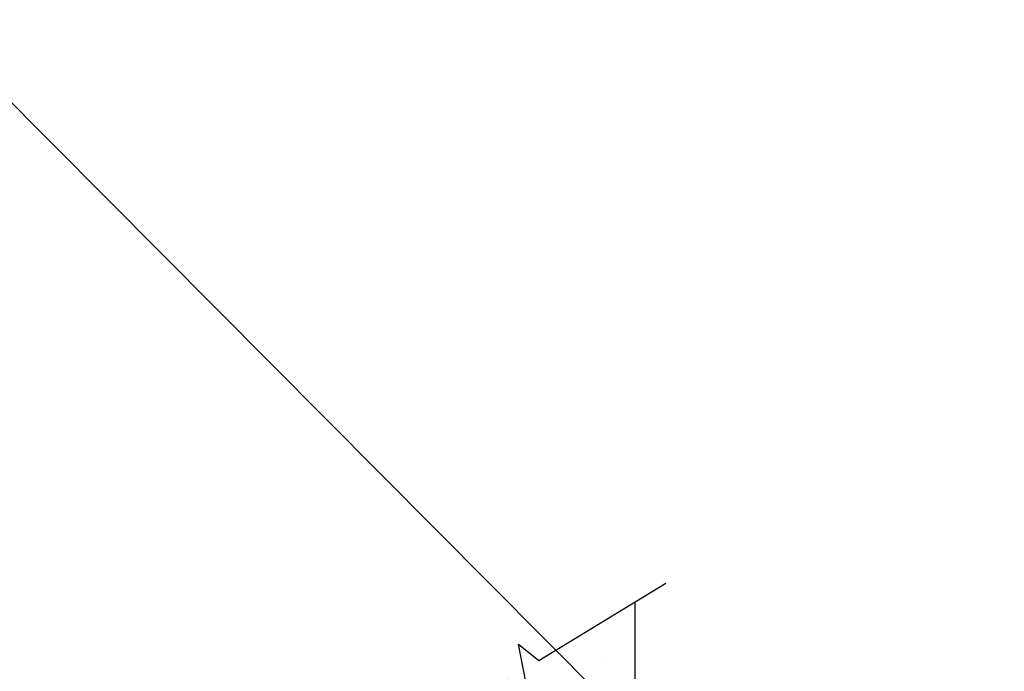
# Model space of a CAD drawing. Header units: inches. Extents: x 19734 to 55197, y -1945 to 10268.
# Tile 33 of 53: x 48548 to 48874, y 617 to 833. Entities that reach past the tile are written whole.
import ezdxf

# ---------------------------------------------------------------- set-up
doc = ezdxf.new("R2010")
doc.units = ezdxf.units.IN
doc.header["$MEASUREMENT"] = 0
doc.layers.add('G-ANNO-NOTE', color=7, linetype='Continuous', lineweight=35)
doc.layers.add('G-ANNO-SYMB', color=7, linetype='Continuous', lineweight=30)

msp = doc.modelspace()

# ---------------------------------------------------------------- hatches: boundary and pattern name
at = {"layer": 'G-ANNO-SYMB'}
h = msp.add_hatch(dxfattribs=at)
h.set_pattern_fill('AR-CONC', color=256, scale=5.93125)
h.set_pattern_definition([(50, (80403.744, -17658.58), (42.542495, -3.721986), [4.44844, -48.932813]), (355, (80403.744, -17658.58), (-8.22969, 44.614396), [3.55875, -39.14625]), (100.45144, (80407.29, -17658.89), (34.312806, 40.89241), [3.78059, -41.58649]), (46.1842, (80403.744, -17646.717), (63.30075, -9.81736), [6.67266, -73.39922]), (96.63564, (80409.02, -17647.535), (55.43714, 57.77741), [5.67089, -62.37977]), (351.18416, (80403.744, -17646.717), (55.43714, 57.77741), [5.33813, -58.71938]), (21, (80409.675, -17649.682), (35.40405, -23.880333), [4.44844, -48.932813]), (326, (80409.675, -17649.682), (14.43164, 43.01046), [3.55875, -39.14625]), (71.45144, (80412.626, -17651.672), (49.83569, 19.13013), [3.78059, -41.58649]), (37.5, (80403.744, -17658.579), (0.7212314, 19.744767), [0, -38.67175, 0, -39.739375, 0, -39.294531]), (7.5, (80403.744, -17658.58), (15.603312, 23.393545), [0, -22.657375, 0, -37.782063, 0, -14.976406]), (327.5, (80390.517, -17658.579), (31.662343, -1.337786), [0, -14.828125, 0, -46.26375, 0, -61.388438]), (317.5, (80384.586, -17658.58), (34.59023, 5.937477), [0, -19.276563, 0, -30.723875, 0, -43.594688])])
h.paths.add_polyline_path([(48751.87208, 534.11468), (48751.87208, 639.90864), (48720.03244, 620.52921), (48713.26284, 625.94743), (48716.66894, 608.9434), (48709.89934, 614.36162), (48704.42208, 611.02784), (48704.42208, 486.66468), (48829.39878, 486.66468), (48826.61038, 491.24592), (48832.0286, 498.01552), (48815.02457, 494.60941), (48820.44279, 501.37902), (48800.51798, 534.11468)])

# ---------------------------------------------------------------- linework, layer by layer
at = {"layer": 'G-ANNO-NOTE'}
msp.add_line((47981.71707, 1372.68717), (50438.19883, -1099.37085), dxfattribs=at)
at = {"layer": 'G-ANNO-SYMB'}
msp.add_line((48751.87208, 639.90864), (48751.87208, 534.11468), dxfattribs=at)
msp.add_lwpolyline([(48663.71665, 586.25217), (48709.89934, 614.36162), (48716.66894, 608.9434), (48713.26284, 625.94743), (48720.03244, 620.52921), (48762.22688, 646.21118)], dxfattribs=at)

doc.saveas('drawing.dxf')
